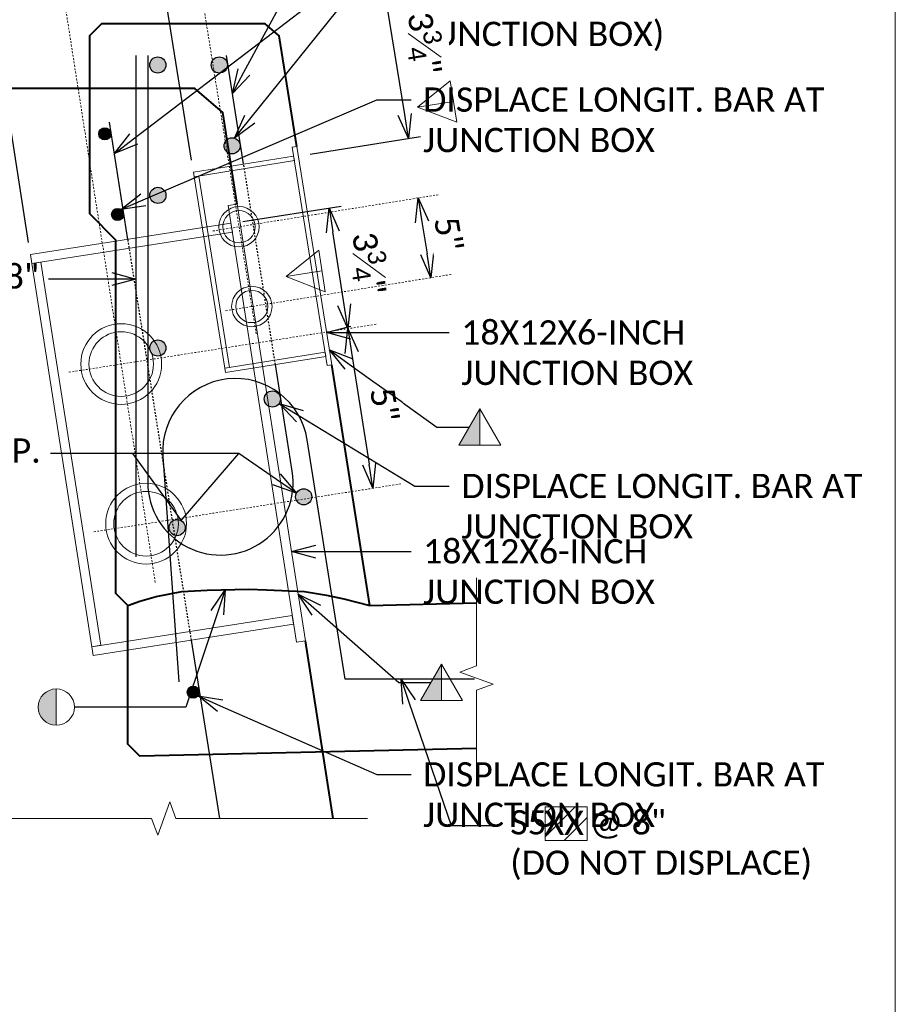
# Model space of a CAD drawing. Extents: x -1659 to 205, y -2368 to -1849.
# Tile 13 of 21: x -1091 to -1037, y -2208 to -2147. Entities that reach past the tile are written whole.
import ezdxf
from ezdxf import colors
from ezdxf.entities.mleader import LeaderData, LeaderLine
from ezdxf.enums import TextEntityAlignment as Align
from ezdxf.math import Vec2, Vec3

# ---------------------------------------------------------------- set-up
doc = ezdxf.new("R2010")
doc.units = 0
doc.header["$MEASUREMENT"] = 0
doc.linetypes.add('Wisdot2', pattern=[0.125, 0.0625, -0.0625])
doc.linetypes.add('Wisdot4', pattern=[0.28125, 0.125, -0.0625, 0.03125, -0.0625])
for name, color, linetype, lineweight in [('B_ANNO_BREAK', 7, 'Continuous', 18), ('B_ANNO_DIM', 7, 'Continuous', 18), ('B_ANNO_SYMB', 7, 'Continuous', 18), ('B_ANNO_TEXT', 7, 'Continuous', 18), ('B_CNTR', 1, 'Wisdot4', 18), ('B_CONC_DECK', 1, 'Continuous', 40), ('B_CONC_PPT', 12, 'Continuous', 40), ('B_DETAIL', 7, 'Continuous', 18), ('B_DETAIL_HIDDEN', 7, 'Wisdot2', 25), ('B_REBAR', 5, 'Continuous', 25)]:
    doc.layers.add(name, color=color, linetype=linetype, lineweight=lineweight)
doc.layers.add('B_ANNO_DESIGN_NOTES', color=1, linetype='Continuous', lineweight=18, true_color=0xff0000)
doc.layers.add('B_ANNO_NOPLOT', color=47, linetype='Continuous', lineweight=18, plot=False)
doc.styles.add('Annotative', font='calibri.ttf', dxfattribs={"height": 0.0625})
doc.styles.get("Standard").update_dxf_attribs({"font": 'calibri.ttf'})
doc.dimstyles.new('Annotative', dxfattribs={"dimscale": 0, "dimtxt": 0.0625, "dimasz": 0.0625, "dimexe": 0.03125, "dimexo": 0.03125, "dimgap": 0.03125, "dimtad": 1, "dimdec": 3, "dimzin": 3, "dimdsep": 46, "dimlunit": 4, "dimtxsty": 'Standard', "dimblk": 'OPEN30', "dimcen": 0.03125, "dimaunit": 1, "dimadec": 0, "dimazin": 3, "dimtfac": 0.75, "dimtdec": 3, "dimtofl": 0, "dimtmove": 0, "dimatfit": 3, "dimldrblk": 'OPEN30', "dimfxl": 1, "dimtfill": 1, "dimfrac": 1, "dimtolj": 1, "dimtzin": 0, "dimarcsym": 0})

# ---------------------------------------------------------------- blocks, each defined once
blk = doc.blocks.new('INS_SS36ELEC_BASE')
at = {"layer": 'B_ANNO_NOPLOT', "flags": 128}
blk.add_lwpolyline([(0, 0), (0, 252), (323.9277, 252), (323.9277, 238.8552), (378, 238.8552), (378, 40.4996), (316.5708, 40.4996), (316.5708, 0)], close=True, dxfattribs=at)
at = {"layer": 'B_ANNO_DIM', "style": 'Annotative'}
for tag, p in [('BAR1', (199.7292, 233.4659)), ('BAR4', (229.4748, 175.9529)), ('BAR2', (201.4129, 169.8219)), ('BAR3', (224.5166, 169.873))]:
    blk.add_attdef(tag, p, '', height=1.5, dxfattribs=at)
blk = doc.blocks.new('triangle half solid')
at = {"layer": 'B_ANNO_SYMB'}
blk.add_hatch(color=256, dxfattribs=at).paths.add_polyline_path([(-2.44, 0.375), (-2.44, -1.875), (-3.739, -1.875)])
at = {"layer": 'B_ANNO_SYMB', "flags": 128}
for points in [[(-3.739, -1.875), (-2.44, 0.375), (-1.141, -1.875), (-3.739, -1.875)], [(-2.44, 0.375), (-2.44, -1.875), (-3.739, -1.875), (-2.44, 0.375)]]:
    blk.add_lwpolyline(points, dxfattribs=at)
blk = doc.blocks.new('_Open30')
at = {"color": 0, "linetype": 'ByBlock', "lineweight": -2}
for p, q in [((-1, 0.268), (0, 0)), ((0, 0), (-1, -0.268)), ((0, 0), (-1, 0))]:
    blk.add_line(p, q, dxfattribs=at)
blk = doc.blocks.new('*D321')
at = {"layer": 'B_ANNO_DIM', "color": 0, "lineweight": -2, "transparency": 16777216}
for p, q in [((327.933, 223.204), (334.58, 224.243)), ((324.338, 207.348), (321.889, 223.019)), ((320.523, 222.046), (319.041, 221.815))]:
    blk.add_line(p, q, dxfattribs=at)
at = {"layer": 'Defpoints', "color": 0, "transparency": 16777216}
for p in [(326.451, 222.973), (322.005, 222.278), (324.454, 206.607)]:
    blk.add_point(p, dxfattribs=at)
at = {"layer": 'B_ANNO_DIM', "color": 0, "lineweight": -2, "transparency": 16777216, "xscale": 1.5, "yscale": 1.5, "zscale": 1.5}
for p, rotation in [((326.451, 222.973), 188.8806591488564), ((322.005, 222.278), 8.880659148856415)]:
    blk.add_blockref('_Open30', p, dxfattribs=dict(at, rotation=rotation))
at = {"layer": 'B_ANNO_DIM', "color": 0, "transparency": 16777216, "insert": (331.707, 225.696), "char_height": 1.5, "attachment_point": 5, "rotation": 8.88066, "bg_fill": 3, "box_fill_scale": 1.25, "bg_fill_color": 256, "bg_fill_true_color": 13158600, "bg_fill_transparency": 0}
blk.add_mtext('\\A1;2{\\H0.75x;\\S1#4;}"', dxfattribs=at)
blk = doc.blocks.new('*D310')
at = {"layer": 'B_ANNO_DIM', "color": 0, "lineweight": -2, "transparency": 16777216}
blk.add_line((344.337, 200.54), (345.418, 193.623), dxfattribs=at)
at = {"layer": 'Defpoints', "color": 0, "transparency": 16777216}
for p in [(344.105, 202.022), (345.649, 192.141), (345.649, 192.141)]:
    blk.add_point(p, dxfattribs=at)
at = {"layer": 'B_ANNO_DIM', "color": 0, "lineweight": -2, "transparency": 16777216, "xscale": 1.5, "yscale": 1.5, "zscale": 1.5}
for p, rotation in [((344.105, 202.022), 98.88065914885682), ((345.649, 192.141), 278.8806591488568)]:
    blk.add_blockref('_Open30', p, dxfattribs=dict(at, rotation=rotation))
at = {"layer": 'B_ANNO_DIM', "color": 0, "transparency": 16777216, "insert": (346.37, 197.315), "char_height": 1.5, "attachment_point": 5, "rotation": 278.88066, "bg_fill": 3, "box_fill_scale": 1.25, "bg_fill_color": 256, "bg_fill_true_color": 13158600, "bg_fill_transparency": 0}
blk.add_mtext('\\A1;5"', dxfattribs=at)
blk = doc.blocks.new('*D306')
at = {"layer": 'B_ANNO_DIM', "color": 0, "lineweight": -2, "transparency": 16777216}
for p, q in [((337.606, 208.662), (343.679, 209.611)), ((343.874, 203.504), (343.169, 208.013))]:
    blk.add_line(p, q, dxfattribs=at)
at = {"layer": 'Defpoints', "color": 0, "transparency": 16777216}
for p in [(342.938, 209.495), (336.865, 208.546), (344.105, 202.022)]:
    blk.add_point(p, dxfattribs=at)
at = {"layer": 'B_ANNO_DIM', "color": 0, "lineweight": -2, "transparency": 16777216, "xscale": 1.5, "yscale": 1.5, "zscale": 1.5}
for p, rotation in [((342.938, 209.495), 98.88065914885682), ((344.105, 202.022), 278.8806591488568)]:
    blk.add_blockref('_Open30', p, dxfattribs=dict(at, rotation=rotation))
at = {"layer": 'B_ANNO_DIM', "color": 0, "transparency": 16777216, "insert": (345.401, 206.052), "char_height": 1.5, "attachment_point": 5, "rotation": 278.88066, "bg_fill": 3, "box_fill_scale": 1.25, "bg_fill_color": 256, "bg_fill_true_color": 13158600, "bg_fill_transparency": 0}
blk.add_mtext('\\A1;3{\\H0.75x;\\S3#4;}"', dxfattribs=at)
blk = doc.blocks.new('triangle upside down')
at = {"layer": 'B_ANNO_SYMB'}
blk.add_line((0, -1.125), (0, 1.125), dxfattribs=at)
at = {"layer": 'B_ANNO_SYMB', "flags": 128}
blk.add_lwpolyline([(1.299, 1.125), (0, -1.125), (-1.299, 1.125), (1.299, 1.125)], dxfattribs=at)
blk = doc.blocks.new('circle half solid')
at = {"layer": 'B_ANNO_SYMB'}
h = blk.add_hatch(color=256, dxfattribs=at)
edge = h.paths.add_edge_path()
edge.add_line((-2.44, 0.375), (-2.44, -1.875))
edge.add_arc((-2.44, -0.75), 1.125, 90, 270, ccw=False)
at = {"layer": 'B_ANNO_SYMB', "flags": 128}
blk.add_lwpolyline([(-2.44, 0.375), (-2.44, -1.875, -1), (-2.44, 0.375)], format="xyb", dxfattribs=at)
at = {"layer": 'B_ANNO_SYMB'}
blk.add_circle((-2.44, -0.75), 1.125, dxfattribs=at)
blk = doc.blocks.new('*D280')
at = {"layer": 'B_ANNO_DIM', "color": 0, "lineweight": -2, "transparency": 16777216}
for p, q in [((334.423, 212.447), (332.02, 227.398)), ((335.842, 227.253), (337.323, 227.491)), ((330.658, 226.42), (324.015, 225.352))]:
    blk.add_line(p, q, dxfattribs=at)
at = {"layer": 'Defpoints', "color": 0, "transparency": 16777216}
for p in [(334.361, 227.015), (332.139, 226.658), (334.542, 211.706)]:
    blk.add_point(p, dxfattribs=at)
at = {"layer": 'B_ANNO_DIM', "color": 0, "lineweight": -2, "transparency": 16777216, "xscale": 1.5, "yscale": 1.5, "zscale": 1.5}
for p, rotation in [((334.361, 227.015), 189.130176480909), ((332.139, 226.658), 9.130176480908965)]:
    blk.add_blockref('_Open30', p, dxfattribs=dict(at, rotation=rotation))
at = {"layer": 'B_ANNO_DIM', "color": 0, "transparency": 16777216, "insert": (326.298, 227.622), "char_height": 1.5, "attachment_point": 5, "rotation": 9.13018, "bg_fill": 3, "box_fill_scale": 1.25, "bg_fill_color": 256, "bg_fill_true_color": 13158600, "bg_fill_transparency": 0}
blk.add_mtext('\\A1;2{\\H0.75x;\\S1#4;}"', dxfattribs=at)
blk = doc.blocks.new('*D282')
at = {"layer": 'B_ANNO_DIM', "color": 0, "lineweight": -2, "transparency": 16777216}
blk.add_line((348.691, 208.631), (349.008, 206.656), dxfattribs=at)
at = {"layer": 'Defpoints', "color": 0, "transparency": 16777216}
for p in [(348.453, 210.112), (349.246, 205.175), (349.246, 205.175)]:
    blk.add_point(p, dxfattribs=at)
at = {"layer": 'B_ANNO_DIM', "color": 0, "lineweight": -2, "transparency": 16777216, "xscale": 1.5, "yscale": 1.5, "zscale": 1.5}
for p, rotation in [((348.453, 210.112), 99.13017648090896), ((349.246, 205.175), 279.130176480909)]:
    blk.add_blockref('_Open30', p, dxfattribs=dict(at, rotation=rotation))
at = {"layer": 'B_ANNO_DIM', "color": 0, "transparency": 16777216, "insert": (350.341, 207.883), "char_height": 1.5, "attachment_point": 5, "rotation": 279.13018, "bg_fill": 3, "box_fill_scale": 1.25, "bg_fill_color": 256, "bg_fill_true_color": 13158600, "bg_fill_transparency": 0}
blk.add_mtext('\\A1;5"', dxfattribs=at)
blk = doc.blocks.new('*D279')
at = {"layer": 'B_ANNO_DIM', "color": 0, "lineweight": -2, "transparency": 16777216}
for p, q in [((347.622, 215.282), (346.544, 221.987)), ((341.771, 212.822), (348.6, 213.92)), ((348.691, 208.631), (348.929, 207.15))]:
    blk.add_line(p, q, dxfattribs=at)
at = {"layer": 'Defpoints', "color": 0, "transparency": 16777216}
for p in [(347.86, 213.801), (341.03, 212.703), (348.453, 210.112)]:
    blk.add_point(p, dxfattribs=at)
at = {"layer": 'B_ANNO_DIM', "color": 0, "lineweight": -2, "transparency": 16777216, "xscale": 1.5, "yscale": 1.5, "zscale": 1.5}
for p, rotation in [((347.86, 213.801), 279.130176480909), ((348.453, 210.112), 99.13017648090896)]:
    blk.add_blockref('_Open30', p, dxfattribs=dict(at, rotation=rotation))
at = {"layer": 'B_ANNO_DIM', "color": 0, "transparency": 16777216, "insert": (348.842, 219.677), "char_height": 1.5, "attachment_point": 5, "rotation": 279.13018, "bg_fill": 3, "box_fill_scale": 1.25, "bg_fill_color": 256, "bg_fill_true_color": 13158600, "bg_fill_transparency": 0}
blk.add_mtext('\\A1;3{\\H0.75x;\\S3#4;}"', dxfattribs=at)
blk = doc.blocks.new('*U433')
at = {"layer": 'B_ANNO_NOPLOT', "flags": 128}
blk.add_lwpolyline([(0, 0), (0, 252), (323.92766, 252), (323.92766, 238.85516), (378, 238.85516), (378, 40.49961), (316.57075, 40.49961), (316.57075, 0)], close=True, dxfattribs=at)
at = {"layer": 'B_ANNO_DIM', "style": 'Annotative'}
blk.add_attdef('DIM5', text='', height=1.5, dxfattribs=at).set_placement((141.49998, 90.0458), align=Align.CENTER)
blk.add_attdef('DIM3', text='', height=1.5, rotation=90, dxfattribs=at).set_placement((6.19206, 41.65244), align=Align.CENTER)
blk.add_attdef('BAR17', (43.38748, 24.32749), '', height=1.5, dxfattribs=at)
at = {"layer": 'B_ANNO_TEXT', "style": 'Annotative'}
for tag, p in [('#BR9', (229.59817, 29.4754)), ('BL3', (239.75851, 29.46557)), ('#BR10', (229.48709, 18.11962)), ('BL4', (239.75851, 18.08637))]:
    blk.add_attdef(tag, text='', height=1.5, dxfattribs=at).set_placement(p, align=Align.CENTER)
blk = doc.blocks.new('*U289')
at = {"layer": 'B_REBAR'}
h = blk.add_hatch(color=256, dxfattribs=at)
edge = h.paths.add_edge_path()
edge.add_arc((329.05803, 214.07883), 0.3753, 0, 360)
h = blk.add_hatch(color=256, dxfattribs=at)
edge = h.paths.add_edge_path()
edge.add_arc((334.53208, 179.52296), 0.3753, 0, 360)
at = {"layer": 'B_ANNO_BREAK', "flags": 128}
blk.add_lwpolyline([(320.6375, 171.69464), (331.95178, 171.69464), (332.32701, 170.66369), (333.07748, 172.72559), (333.45272, 171.69464), (345.32663, 171.69464)], dxfattribs=at)
at = {"layer": 'B_ANNO_NOPLOT', "flags": 128}
blk.add_lwpolyline([(0, 0), (0, 252), (323.92766, 252), (323.92766, 238.85516), (378, 238.85516), (378, 40.49961), (316.57075, 40.49961), (316.57075, 0)], close=True, dxfattribs=at)
at = {"layer": 'B_CNTR'}
for p, q in [((332.17794, 186.31707), (326.26238, 224.1766)), ((326.82608, 199.32166), (345.88284, 202.2993))]:
    blk.add_line(p, q, dxfattribs=at)
at = {"layer": 'B_CONC_PPT', "lineweight": 40, "flags": 128}
for points in [[(337.25242, 209.7341), (336.36558, 215.40987), (334.63402, 216.89189), (322.07928, 216.89189)], [(343.19633, 171.69305), (341.47617, 182.70209)]]:
    blk.add_lwpolyline(points, dxfattribs=at)
at = {"layer": 'B_DETAIL', "flags": 128}
for points in [[(336.69321, 209.64672), (337.25242, 209.7341), (341.47617, 182.70209), (340.91696, 182.61471), (336.69321, 209.64672)], [(324.45377, 206.6068), (336.86518, 208.54608), (336.95256, 207.98686), (324.54115, 206.04758), (324.45377, 206.6068)], [(324.54115, 206.04758), (325.09641, 206.13434), (328.80146, 182.42205), (328.2462, 182.33529), (324.54115, 206.04758)], [(340.74405, 183.72129), (328.33265, 181.78201), (328.2462, 182.33529), (340.6576, 184.27457), (340.74405, 183.72129)]]:
    blk.add_lwpolyline(points, dxfattribs=at)
at = {"layer": 'B_DETAIL'}
for centre, radius in [((330.06685, 199.82803), 2.5), ((330.06685, 199.82803), 2), ((331.61062, 189.94791), 2.5), ((331.61062, 189.94791), 2)]:
    blk.add_circle(centre, radius, dxfattribs=at)
at = {"layer": 'B_DETAIL_HIDDEN'}
blk.add_line((334.41704, 182.73269), (330.48645, 207.5494), dxfattribs=at)
at = {"layer": 'B_REBAR'}
for p, q in [((330.48645, 207.5494), (329.33745, 214.80392)), ((336.16534, 171.69435), (334.41704, 182.73269))]:
    blk.add_line(p, q, dxfattribs=at)
for centre in [(329.05803, 214.07883), (334.53208, 179.52296)]:
    blk.add_circle(centre, 0.3753, dxfattribs=at)
at = {"color": 7, "linetype": 'Continuous', "lineweight": 18}
blk.add_blockref('triangle half solid', (352.34583, 180.87185), dxfattribs=at)
at = {"layer": 'B_ANNO_DIM', "style": 'Annotative'}
for tag, p in [('BAR13', (350.74001, 224.49402)), ('BAR7', (76.98039, 199.62533)), ('BAR8', (76.9892, 193.66295)), ('BAR11', (77.00348, 166.67484)), ('BAR12', (76.97079, 162.02757)), ('BAR9', (77.07092, 141.25155)), ('BAR10', (77.03472, 137.23523)), ('BAR14', (71.2084, 82.41031))]:
    blk.add_attdef(tag, p, '', height=1.5, dxfattribs=at)
at = {"layer": 'B_ANNO_TEXT', "style": 'Annotative'}
for tag, p in [('#BR1', (229.62571, 26.61883)), ('#BR2', (229.62571, 23.77403)), ('#BR3', (229.62571, 20.92923)), ('#BR4', (229.62571, 15.23963)), ('#BR5', (229.62571, 12.39483))]:
    blk.add_attdef(tag, text='', height=1.5, dxfattribs=at).set_placement(p, align=Align.CENTER)
at = {"layer": 'B_ANNO_DIM'}
ml = blk.add_multileader_mtext('Standard', dxfattribs=at)
ml.set_content('S5     @ 10" CTRS.\\P(DISPLACE AT\\PJUNCTION BOX)', color=256)
ml.set_leader_properties()
ml.set_arrow_properties(name='OPEN30')
ml.build(insert=Vec2(0, 0))
ml.multileader.update_dxf_attribs({"text_right_attachment_type": 3, "dogleg_length": 0.0625, "arrow_head_size": 1.5, "scale": 24})
ctx = ml.context
ctx.base_point, ctx.scale, ctx.char_height, ctx.arrow_head_size, ctx.landing_gap_size, ctx.plane_origin = Vec3(347.88538, 225.07251), 24, 1.5, 1.5, 0.75, Vec3(330.78399, 210.88701)
ctx.right_attachment = 3
notes = []
notes.append((ctx, [(0, (1, 1, 0), (345.63538, 225.07251), (1, 0), 2.25, [(0, [(329.64523, 212.86071), (345.63538, 225.07251), (345.63538, 225.07251)], 0, [])])]))
ctx.mtext.insert, ctx.mtext.flow_direction = Vec3(348.63538, 226.02155), 5
ml = blk.add_multileader_mtext('Standard', dxfattribs=at)
ml.set_content('18X12X6-INCH\\PJUNCTION BOX', color=256)
ml.set_leader_properties()
ml.set_arrow_properties(name='OPEN30')
ml.build(insert=Vec2(0, 0))
ml.multileader.update_dxf_attribs({"text_right_attachment_type": 3, "dogleg_length": 0.0625, "arrow_head_size": 1.5, "scale": 24})
ctx = ml.context
ctx.base_point, ctx.scale, ctx.char_height, ctx.arrow_head_size, ctx.landing_gap_size, ctx.plane_origin = Vec3(348.01383, 188.22594), 24, 1.5, 1.5, 0.75, Vec3(334.60802, 161.10208)
ctx.right_attachment = 3
notes.append((ctx, [(0, (1, 1, 0), (346.51383, 188.22594), (1, 0), 1.5, [(0, [(340.61307, 188.22594), (345.88889, 188.22594), (346.19531, 188.22594)], 0, [])])]))
ctx.mtext.insert, ctx.mtext.flow_direction = Vec3(348.76383, 188.9869), 5
ml = blk.add_multileader_mtext('Standard', dxfattribs=at)
ml.set_content('', color=256)
ml.set_leader_properties()
ml.set_arrow_properties(name='OPEN30')
ml.build(insert=Vec2(0, 0))
ml.multileader.update_dxf_attribs({"text_right_attachment_type": 3, "dogleg_length": 0.0625, "arrow_head_size": 1.5, "scale": 24})
ctx = ml.context
ctx.base_point, ctx.scale, ctx.char_height, ctx.arrow_head_size, ctx.landing_gap_size, ctx.plane_origin = Vec3(349.25639, 180.12185), 24, 1.5, 1.5, 0.75, Vec3(342.31637, 184.81594)
ctx.right_attachment = 3
notes.append((ctx, [(0, (1, 1, 0), (347.75639, 180.12185), (1, 0), 1.5, [(0, [(341.02544, 185.58679), (347.25765, 180.12185), (347.25765, 180.12185)], 0, [])])]))
ctx.mtext.insert, ctx.mtext.flow_direction = Vec3(350.00639, 180.87185), 5
ml = blk.add_multileader_mtext('Standard', dxfattribs=at)
ml.set_content('DISPLACE LONGIT. BAR AT\\PJUNCTION BOX', color=256)
ml.set_leader_properties()
ml.set_arrow_properties(name='OPEN30')
ml.build(insert=Vec2(0, 0))
ml.multileader.update_dxf_attribs({"text_right_attachment_type": 3, "dogleg_length": 0.0625, "arrow_head_size": 1.5, "scale": 24})
ctx = ml.context
ctx.base_point, ctx.scale, ctx.char_height, ctx.arrow_head_size, ctx.landing_gap_size, ctx.plane_origin = Vec3(348.01383, 174.41947), 24, 1.5, 1.5, 0.75, Vec3(334.60802, 147.29561)
ctx.right_attachment = 3
notes.append((ctx, [(0, (1, 1, 0), (346.51383, 174.41947), (1, 0), 1.5, [(0, [(334.8238, 179.28684), (345.88889, 174.41947), (346.19531, 174.41947)], 0, [])])]))
ctx.mtext.insert, ctx.mtext.flow_direction = Vec3(348.76383, 175.18043), 5
for ctx, leaders in notes:
    for number, flags, end, landing, length, lines in leaders:
        leader = LeaderData()
        leader.index, (leader.has_last_leader_line, leader.has_dogleg_vector, leader.attachment_direction) = number, flags
        leader.last_leader_point, leader.dogleg_vector, leader.dogleg_length = Vec3(end), Vec3(landing), length
        for number, points, colour, breaks in lines:
            line = LeaderLine()
            line.index, line.vertices, line.color, line.breaks = number, Vec3.list(points), colors.encode_raw_color(colour), breaks
            leader.lines.append(line)
        ctx.leaders.append(leader)
dim = blk.add_linear_dim(base=(322.00515, 222.27802), p1=(326.45051, 222.97261), p2=(324.45377, 206.6068), angle=8.8806591, dimstyle='Annotative', override={"dimlfac": 0.5}, dxfattribs=at)
dim.commit()
dim.dimension.update_dxf_attribs({"geometry": '*D321', "text_midpoint": (331.99739, 223.83931), "dimtype": 160})
dim = blk.add_linear_dim(base=(345.64916, 192.14146), p1=(344.10539, 202.02156), p2=(345.64916, 192.14146), angle=98.8806591, dimstyle='Annotative', override={"dimlfac": 0.5}, dxfattribs=at)
dim.commit()
dim.dimension.update_dxf_attribs({"geometry": '*D310', "text_midpoint": (346.37012, 197.31477)})
at = {"layer": 'B_REBAR'}
h = blk.add_hatch(color=256, dxfattribs=at)
edge = h.paths.add_edge_path()
edge.add_arc((329.84505, 209.09122), 0.3753, 0, 360)
at = {"layer": 'B_CNTR'}
blk.add_line((328.36985, 189.44154), (347.42661, 192.41918), dxfattribs=at)
at = {"layer": 'B_REBAR'}
blk.add_circle((329.84505, 209.09122), 0.3753, dxfattribs=at)
at = {"layer": 'B_ANNO_DIM'}
dim = blk.add_linear_dim(base=(342.93769, 209.49491), p1=(344.1054, 202.02157), p2=(336.86518, 208.54608), angle=98.8806591, dimstyle='Annotative', override={"dimlfac": 0.5}, dxfattribs=at)
dim.commit()
dim.dimension.update_dxf_attribs({"geometry": '*D306', "text_midpoint": (345.40114, 206.05193)})
at = {"color": 7, "linetype": 'Continuous', "lineweight": 18, "rotation": 278.8806591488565}
blk.add_blockref('triangle upside down', (341.38824, 205.41981), dxfattribs=at)
at = {"layer": 'B_ANNO_DIM'}
ml = blk.add_multileader_mtext('Standard', dxfattribs=at)
ml.set_content('DISPLACE LONGIT. BAR AT\\PJUNCTION BOX', color=256)
ml.set_leader_properties()
ml.set_arrow_properties(name='OPEN30')
ml.build(insert=Vec2(0, 0))
ml.multileader.update_dxf_attribs({"text_right_attachment_type": 3, "dogleg_length": 0.0625, "arrow_head_size": 1.5, "scale": 24})
ctx = ml.context
ctx.base_point, ctx.scale, ctx.char_height, ctx.arrow_head_size, ctx.landing_gap_size, ctx.plane_origin = Vec3(348.01383, 216.18983), 24, 1.5, 1.5, 0.75, Vec3(334.60802, 189.06598)
ctx.right_attachment = 3
notes = []
notes.append((ctx, [(0, (1, 1, 0), (346.51383, 216.18983), (1, 0), 1.5, [(0, [(330.05364, 209.40322), (345.88889, 216.18983), (346.19531, 216.18983)], 0, [])])]))
ctx.mtext.insert, ctx.mtext.flow_direction = Vec3(348.76383, 216.9508), 5
for ctx, leaders in notes:
    for number, flags, end, landing, length, lines in leaders:
        leader = LeaderData()
        leader.index, (leader.has_last_leader_line, leader.has_dogleg_vector, leader.attachment_direction) = number, flags
        leader.last_leader_point, leader.dogleg_vector, leader.dogleg_length = Vec3(end), Vec3(landing), length
        for number, points, colour, breaks in lines:
            line = LeaderLine()
            line.index, line.vertices, line.color, line.breaks = number, Vec3.list(points), colors.encode_raw_color(colour), breaks
            leader.lines.append(line)
        ctx.leaders.append(leader)
blk = doc.blocks.new('*U283')
at = {"layer": 'B_ANNO_DESIGN_NOTES'}
h = blk.add_hatch(dxfattribs=at)
h.set_pattern_fill('ANSI31', color=256, scale=8)
h.set_pattern_definition([(45, (350.8302, 295.6188), (-0.707107, 0.707107), [])])
h.paths.add_polyline_path([(356.315, 172.425), (358.923, 172.425), (358.923, 170.328), (356.315, 170.328)])
at = {"layer": 'B_REBAR'}
h = blk.add_hatch(color=256, dxfattribs=at)
edge = h.paths.add_edge_path()
edge.add_arc((332.335, 218.343), 0.5, 0, 360)
h = blk.add_hatch(color=256, dxfattribs=at)
edge = h.paths.add_edge_path()
edge.add_arc((336.143, 218.343), 0.5, 0, 360)
h = blk.add_hatch(color=256, dxfattribs=at)
edge = h.paths.add_edge_path()
edge.add_arc((332.34, 210.271), 0.5, 0, 360)
h = blk.add_hatch(color=256, dxfattribs=at)
edge = h.paths.add_edge_path()
edge.add_arc((332.335, 200.824), 0.5, 0, 360)
h = blk.add_hatch(color=256, dxfattribs=at)
edge = h.paths.add_edge_path()
edge.add_arc((341.368, 191.613), 0.5, 0, 360)
h = blk.add_hatch(color=256, dxfattribs=at)
edge = h.paths.add_edge_path()
edge.add_arc((333.531, 189.706), 0.5, 0, 360)
at = {"layer": 'B_ANNO_BREAK', "flags": 128}
blk.add_lwpolyline([(352.076, 174.453), (352.076, 179.638), (353.107, 180.013), (351.045, 180.764), (352.076, 181.139), (352.076, 186.598)], dxfattribs=at)
at = {"layer": 'B_ANNO_DESIGN_NOTES'}
blk.add_lwpolyline([(356.315, 172.425), (358.923, 172.425), (358.923, 170.328), (356.315, 170.328)], close=True, dxfattribs=at)
at = {"layer": 'B_ANNO_NOPLOT', "flags": 128}
blk.add_lwpolyline([(0, 0), (0, 252), (323.928, 252), (323.928, 238.855), (378, 238.855), (378, 40.5), (316.571, 40.5), (316.571, 0)], close=True, dxfattribs=at)
at = {"layer": 'B_CONC_DECK', "flags": 128}
blk.add_lwpolyline([(352.076, 176.04), (331.222, 175.566), (330.472, 176.299), (330.472, 184.892), (331.225, 185.162), (332.227, 185.432), (333.83, 185.753), (335.386, 185.84), (337.972, 185.892), (339.065, 185.844), (341.426, 185.741), (342.78, 185.525), (343.853, 185.307), (345.472, 184.892), (352.076, 185.042)], dxfattribs=at)
at = {"layer": 'B_CONC_PPT', "flags": 128}
blk.add_lwpolyline([(340.935, 213.298), (339.84, 220.151), (338.972, 220.892), (328.847, 220.892), (328.097, 220.142), (328.097, 209.142), (329.722, 207.517), (329.722, 185.642), (330.472, 184.892)], dxfattribs=at)
at = {"layer": 'B_REBAR'}
for p, q in [((330.98, 218.937), (330.974, 187.892)), ((337.648, 212.221), (336.584, 218.937))]:
    blk.add_line(p, q, dxfattribs=at)
at = {"layer": 'B_REBAR', "flags": 128}
for points in [[(331.721, 218.937), (331.715, 192.504, 1.081794), (340.659, 193.208), (339.616, 199.798)], [(351.935, 180.326), (343.931, 180.326), (341.585, 195.141, 0.957292), (332.651, 194.123), (333.628, 180.157)]]:
    blk.add_lwpolyline(points, format="xyb", dxfattribs=at)
at = {"layer": 'B_REBAR'}
for centre in [(332.335, 218.343), (336.143, 218.343), (332.34, 210.271), (332.335, 200.824), (341.368, 191.613), (333.531, 189.706)]:
    blk.add_circle(centre, 0.5, dxfattribs=at)
at = {"color": 7, "linetype": 'Continuous', "lineweight": 18}
blk.add_blockref('circle half solid', (328.487, 179.344), dxfattribs=at)
at = {"layer": 'B_ANNO_DIM', "style": 'Annotative'}
for tag, p in [('BAR6', (352.409, 235.158)), ('BAR4', (317.18, 193.718)), ('BAR5', (356.285, 170.686))]:
    blk.add_attdef(tag, p, '', height=1.5, dxfattribs=at)
at = {"layer": 'B_ANNO_DIM'}
ml = blk.add_multileader_mtext('Standard', dxfattribs=at)
ml.set_content('S5     @ 8" CTRS.\\P(DISPLACE AT\\PJUNCTION BOX)', color=256)
ml.set_leader_properties()
ml.set_arrow_properties(name='OPEN30')
ml.build(insert=Vec2(0, 0))
ml.multileader.update_dxf_attribs({"text_right_attachment_type": 3, "dogleg_length": 0.0625, "arrow_head_size": 1.5, "scale": 24})
ctx = ml.context
ctx.base_point, ctx.scale, ctx.char_height, ctx.arrow_head_size, ctx.landing_gap_size, ctx.plane_origin = Vec3(349.555, 235.728), 24, 1.5, 1.5, 0.75, Vec3(332.453, 221.542)
ctx.right_attachment = 3
notes = []
notes.append((ctx, [(0, (1, 1, 0), (347.305, 235.728), (1, 0), 2.25, [(0, [(336.956, 216.589), (347.305, 235.728), (347.305, 235.728)], 0, [])])]))
ctx.mtext.insert, ctx.mtext.flow_direction = Vec3(350.305, 236.677), 5
ml = blk.add_multileader_mtext('Standard', dxfattribs=at)
ml.set_content('S511 @ 8"', color=256)
ml.set_leader_properties()
ml.set_arrow_properties(name='OPEN30')
ml.build(insert=Vec2(0, 0))
ml.multileader.update_dxf_attribs({"text_right_attachment_type": 3, "dogleg_length": 0.0625, "arrow_head_size": 1.5, "scale": 24})
ctx = ml.context
ctx.base_point, ctx.scale, ctx.char_height, ctx.arrow_head_size, ctx.landing_gap_size, ctx.plane_origin = Vec3(314.329, 205.116), 24, 1.5, 1.5, 0.75, Vec3(330.978, 205.086)
ctx.right_attachment = 3
notes.append((ctx, [(0, (1, 1, 0), (327.073, 205.086), (-1, 0), 1.5, [(0, [(330.978, 205.086), (327.789, 205.086), (327.482, 205.086)], 0, [])])]))
ctx.mtext.insert, ctx.mtext.flow_direction = Vec3(315.079, 206.006), 5
ml = blk.add_multileader_mtext('Standard', dxfattribs=at)
ml.set_content('S5     , TYP.', color=256)
ml.set_leader_properties()
ml.set_arrow_properties(name='OPEN30')
ml.build(insert=Vec2(0, 0))
ml.multileader.update_dxf_attribs({"text_right_attachment_type": 3, "dogleg_length": 0.0625, "arrow_head_size": 1.5, "scale": 24})
ctx = ml.context
ctx.base_point, ctx.scale, ctx.char_height, ctx.arrow_head_size, ctx.landing_gap_size, ctx.plane_origin = Vec3(314.243, 194.308), 24, 1.5, 1.5, 0.75, Vec3(337.996, 191.383)
ctx.right_attachment = 3
notes.append((ctx, [(0, (1, 1, 0), (327.185, 194.293), (-1, 0), 1.5, [(1, [(340.926, 191.847), (337.345, 194.293), (330.758, 194.293), (333.784, 190.137), (337.345, 194.293)], 0, [])])]))
ctx.mtext.insert, ctx.mtext.flow_direction = Vec3(314.993, 195.225), 5
ml = blk.add_multileader_mtext('Standard', dxfattribs=at)
ml.set_content('', color=256)
ml.set_leader_properties()
ml.set_arrow_properties(name='OPEN30')
ml.build(insert=Vec2(0, 0))
ml.multileader.update_dxf_attribs({"text_right_attachment_type": 3, "dogleg_length": 0.0625, "arrow_head_size": 1.5, "scale": 24})
ctx = ml.context
ctx.base_point, ctx.scale, ctx.char_height, ctx.arrow_head_size, ctx.landing_gap_size, ctx.plane_origin = Vec3(325.672, 178.594), 24, 1.5, 1.5, 0.75, Vec3(333.493, 183.914)
ctx.right_attachment = 3
notes.append((ctx, [(0, (1, 1, 0), (328.672, 178.594), (-1, 0), 1.5, [(0, [(336.502, 185.862), (334.072, 178.594), (329.748, 178.594)], 0, [])])]))
ctx.mtext.insert, ctx.mtext.flow_direction = Vec3(326.422, 179.344), 5
ml = blk.add_multileader_mtext('Standard', dxfattribs=at)
ml.set_content('S5     @ 8"\\P(DO NOT DISPLACE)', color=256)
ml.set_leader_properties()
ml.set_arrow_properties(name='OPEN30')
ml.build(insert=Vec2(0, 0))
ml.multileader.update_dxf_attribs({"text_right_attachment_type": 3, "dogleg_length": 0.0625, "arrow_head_size": 1.5, "scale": 24})
ctx = ml.context
ctx.base_point, ctx.scale, ctx.char_height, ctx.arrow_head_size, ctx.landing_gap_size, ctx.plane_origin = Vec3(353.408, 171.263), 24, 1.5, 1.5, 0.75, Vec3(347.345, 180.006)
ctx.right_attachment = 3
notes.append((ctx, [(0, (1, 1, 0), (351.908, 171.263), (1, 0), 1.5, [(0, [(347.403, 180.326), (350.5, 171.263), (350.98, 171.263)], 0, [])])]))
ctx.mtext.insert, ctx.mtext.flow_direction = Vec3(354.158, 172.212), 5
for ctx, leaders in notes:
    for number, flags, end, landing, length, lines in leaders:
        leader = LeaderData()
        leader.index, (leader.has_last_leader_line, leader.has_dogleg_vector, leader.attachment_direction) = number, flags
        leader.last_leader_point, leader.dogleg_vector, leader.dogleg_length = Vec3(end), Vec3(landing), length
        for number, points, colour, breaks in lines:
            line = LeaderLine()
            line.index, line.vertices, line.color, line.breaks = number, Vec3.list(points), colors.encode_raw_color(colour), breaks
            leader.lines.append(line)
        ctx.leaders.append(leader)
blk = doc.blocks.new('*U278')
at = {"layer": 'B_REBAR'}
h = blk.add_hatch(color=256, dxfattribs=at)
edge = h.paths.add_edge_path()
edge.add_arc((339.4293, 197.669), 0.5, 0, 360)
at = {"layer": 'B_ANNO_NOPLOT', "flags": 128}
blk.add_lwpolyline([(0, 0), (0, 252), (323.9277, 252), (323.9277, 238.8552), (378, 238.8552), (378, 40.4996), (316.5708, 40.4996), (316.5708, 0)], close=True, dxfattribs=at)
at = {"layer": 'B_CNTR'}
for p, q in [((338.4302, 201.6924), (334.1675, 228.2157)), ((335.7328, 208.0672), (349.7915, 210.3267))]:
    blk.add_line(p, q, dxfattribs=at)
at = {"layer": 'B_CONC_PPT', "lineweight": 40, "flags": 128}
blk.add_lwpolyline([(345.4718, 184.8919), (343.1054, 199.7914)], dxfattribs=at)
at = {"layer": 'B_DETAIL', "flags": 128}
for points in [[(340.6553, 213.253), (340.9348, 213.298), (343.1055, 199.7913), (342.8261, 199.7464), (340.6553, 213.253)], [(334.5423, 211.7064), (340.7437, 212.7031), (340.7886, 212.4237), (334.5872, 211.427), (334.5423, 211.7064)], [(334.5872, 211.427), (334.8646, 211.4716), (336.7688, 199.6237), (336.4913, 199.5791), (334.5872, 211.427)], [(342.7372, 200.2993), (336.5358, 199.3026), (336.4913, 199.5791), (342.6928, 200.5757), (342.7372, 200.2993)]]:
    blk.add_lwpolyline(points, dxfattribs=at)
at = {"layer": 'B_DETAIL'}
for centre, radius in [((337.3636, 208.3293), 1.25), ((337.3636, 208.3293), 1), ((338.157, 203.3927), 1.25), ((338.157, 203.3927), 1)]:
    blk.add_circle(centre, radius, dxfattribs=at)
at = {"layer": 'B_DETAIL_HIDDEN'}
blk.add_line((339.6157, 199.7976), (337.648, 212.2206), dxfattribs=at)
at = {"layer": 'B_REBAR'}
blk.add_circle((339.4293, 197.669), 0.5, dxfattribs=at)
at = {"color": 7, "linetype": 'Continuous', "lineweight": 18}
blk.add_blockref('triangle half solid', (354.7097, 196.6804), dxfattribs=at)
at = {"layer": 'B_ANNO_DIM'}
ml = blk.add_multileader_mtext('Standard', dxfattribs=at)
ml.set_content('18X12X6-INCH\\PJUNCTION BOX', color=256)
ml.set_leader_properties()
ml.set_arrow_properties(name='OPEN30')
ml.build(insert=Vec2(0, 0))
ml.multileader.update_dxf_attribs({"text_right_attachment_type": 3, "dogleg_length": 0.0625, "arrow_head_size": 1.5, "scale": 24})
ctx = ml.context
ctx.base_point, ctx.scale, ctx.char_height, ctx.arrow_head_size, ctx.landing_gap_size, ctx.plane_origin = Vec3(350.3777, 201.7761), 24, 1.5, 1.5, 0.75, Vec3(336.9719, 174.6523)
ctx.right_attachment = 3
notes = []
notes.append((ctx, [(0, (1, 1, 0), (348.8777, 201.7761), (1, 0), 1.5, [(0, [(342.7865, 201.7761), (348.2528, 201.7761), (348.5592, 201.7761)], 0, [])])]))
ctx.mtext.insert, ctx.mtext.flow_direction = Vec3(351.1277, 202.5371), 5
ml = blk.add_multileader_mtext('Standard', dxfattribs=at)
ml.set_content('', color=256)
ml.set_leader_properties()
ml.set_arrow_properties(name='OPEN30')
ml.build(insert=Vec2(0, 0))
ml.multileader.update_dxf_attribs({"text_right_attachment_type": 3, "dogleg_length": 0.0625, "arrow_head_size": 1.5, "scale": 24})
ctx = ml.context
ctx.base_point, ctx.scale, ctx.char_height, ctx.arrow_head_size, ctx.landing_gap_size, ctx.plane_origin = Vec3(351.6203, 195.9304), 24, 1.5, 1.5, 0.75, Vec3(344.6802, 200.6245)
ctx.right_attachment = 3
notes.append((ctx, [(0, (1, 1, 0), (350.1203, 195.9304), (1, 0), 1.5, [(0, [(342.9582, 200.7075), (349.6215, 195.9304), (349.6215, 195.9304)], 0, [])])]))
ctx.mtext.insert, ctx.mtext.flow_direction = Vec3(352.3703, 196.6804), 5
ml = blk.add_multileader_mtext('Standard', dxfattribs=at)
ml.set_content('DISPLACE LONGIT. BAR AT\\PJUNCTION BOX', color=256)
ml.set_leader_properties()
ml.set_arrow_properties(name='OPEN30')
ml.build(insert=Vec2(0, 0))
ml.multileader.update_dxf_attribs({"text_right_attachment_type": 3, "dogleg_length": 0.0625, "arrow_head_size": 1.5, "scale": 24})
ctx = ml.context
ctx.base_point, ctx.scale, ctx.char_height, ctx.arrow_head_size, ctx.landing_gap_size, ctx.plane_origin = Vec3(350.3777, 192.2724), 24, 1.5, 1.5, 0.75, Vec3(336.9719, 165.1485)
ctx.right_attachment = 3
notes.append((ctx, [(0, (1, 1, 0), (348.8777, 192.2724), (1, 0), 1.5, [(0, [(339.8388, 197.382), (348.2528, 192.2724), (348.5592, 192.2724)], 0, [])])]))
ctx.mtext.insert, ctx.mtext.flow_direction = Vec3(351.1277, 193.0334), 5
for ctx, leaders in notes:
    for number, flags, end, landing, length, lines in leaders:
        leader = LeaderData()
        leader.index, (leader.has_last_leader_line, leader.has_dogleg_vector, leader.attachment_direction) = number, flags
        leader.last_leader_point, leader.dogleg_vector, leader.dogleg_length = Vec3(end), Vec3(landing), length
        for number, points, colour, breaks in lines:
            line = LeaderLine()
            line.index, line.vertices, line.color, line.breaks = number, Vec3.list(points), colors.encode_raw_color(colour), breaks
            leader.lines.append(line)
        ctx.leaders.append(leader)
for base, p1, p2, angle, picture, middle in [((332.1394, 226.6579), (334.3605, 227.0149), (334.5423, 211.7064), 9.130176, '*D280', (326.2982, 227.6221)), ((349.2461, 205.1748), (348.4527, 210.1115), (349.2461, 205.1748), 99.130176, '*D282', (350.3412, 207.8829))]:
    dim = blk.add_linear_dim(base=base, p1=p1, p2=p2, angle=angle, dimstyle='Annotative', dxfattribs=at)
    dim.commit()
    dim.dimension.update_dxf_attribs({"geometry": picture, "text_midpoint": middle})
at = {"layer": 'B_REBAR'}
h = blk.add_hatch(color=256, dxfattribs=at)
edge = h.paths.add_edge_path()
edge.add_arc((336.9366, 213.3393), 0.5, 0, 360)
at = {"layer": 'B_CNTR'}
blk.add_line((336.5262, 203.1306), (350.5849, 205.39), dxfattribs=at)
at = {"layer": 'B_REBAR'}
blk.add_circle((336.9366, 213.3393), 0.5, dxfattribs=at)
at = {"layer": 'B_ANNO_DIM'}
dim = blk.add_linear_dim(base=(347.8598, 213.8007), p1=(348.4527, 210.1115), p2=(341.0304, 212.7031), angle=99.130176, dimstyle='Annotative', dxfattribs=at)
dim.commit()
dim.dimension.update_dxf_attribs({"geometry": '*D279', "text_midpoint": (348.8423, 219.6767)})
at = {"color": 7, "linetype": 'Continuous', "lineweight": 18, "rotation": 279.1301764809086}
blk.add_blockref('triangle upside down', (349.5306, 215.9045), dxfattribs=at)
at = {"layer": 'B_ANNO_DIM'}
ml = blk.add_multileader_mtext('Standard', dxfattribs=at)
ml.set_content('DISPLACE LONGIT. BAR AT\\PJUNCTION BOX', color=256)
ml.set_leader_properties()
ml.set_arrow_properties(name='OPEN30')
ml.build(insert=Vec2(0, 0))
ml.multileader.update_dxf_attribs({"text_right_attachment_type": 3, "dogleg_length": 0.0625, "arrow_head_size": 1.5, "scale": 24})
ctx = ml.context
ctx.base_point, ctx.scale, ctx.char_height, ctx.arrow_head_size, ctx.landing_gap_size, ctx.plane_origin = Vec3(349.5312, 226.6329), 24, 1.5, 1.5, 0.75, Vec3(336.1254, 199.5091)
ctx.right_attachment = 3
notes = []
notes.append((ctx, [(0, (1, 1, 0), (348.0312, 226.6329), (1, 0), 1.5, [(0, [(337.0866, 213.8163), (347.4063, 226.6329), (347.7127, 226.6329)], 0, [])])]))
ctx.mtext.insert, ctx.mtext.flow_direction = Vec3(350.2812, 227.3939), 5
for ctx, leaders in notes:
    for number, flags, end, landing, length, lines in leaders:
        leader = LeaderData()
        leader.index, (leader.has_last_leader_line, leader.has_dogleg_vector, leader.attachment_direction) = number, flags
        leader.last_leader_point, leader.dogleg_vector, leader.dogleg_length = Vec3(end), Vec3(landing), length
        for number, points, colour, breaks in lines:
            line = LeaderLine()
            line.index, line.vertices, line.color, line.breaks = number, Vec3.list(points), colors.encode_raw_color(colour), breaks
            leader.lines.append(line)
        ctx.leaders.append(leader)

msp = doc.modelspace()

# ---------------------------------------------------------------- block references
msp.add_blockref('INS_SS36ELEC_BASE', (-1414.998, -2367.75))

# ---------------------------------------------------------------- next in the draw order: block references
msp.add_blockref('*U289', (-1414.998, -2367.75))

# ---------------------------------------------------------------- next in the draw order: block references
ref = msp.add_blockref('*U283', (-1414.998, -2367.75))
ref.add_attrib('BAR5', 'XX', (-1058.713, -2197.063), dxfattribs={"layer": 'B_ANNO_DIM', "height": 1.5, "style": 'Annotative'})

# ---------------------------------------------------------------- next in the draw order: block references
msp.add_blockref('*U278', (-1414.998, -2367.75))

# ---------------------------------------------------------------- next in the draw order: block references
msp.add_blockref('*U433', (-1414.998, -2367.75))

doc.saveas('drawing.dxf')
